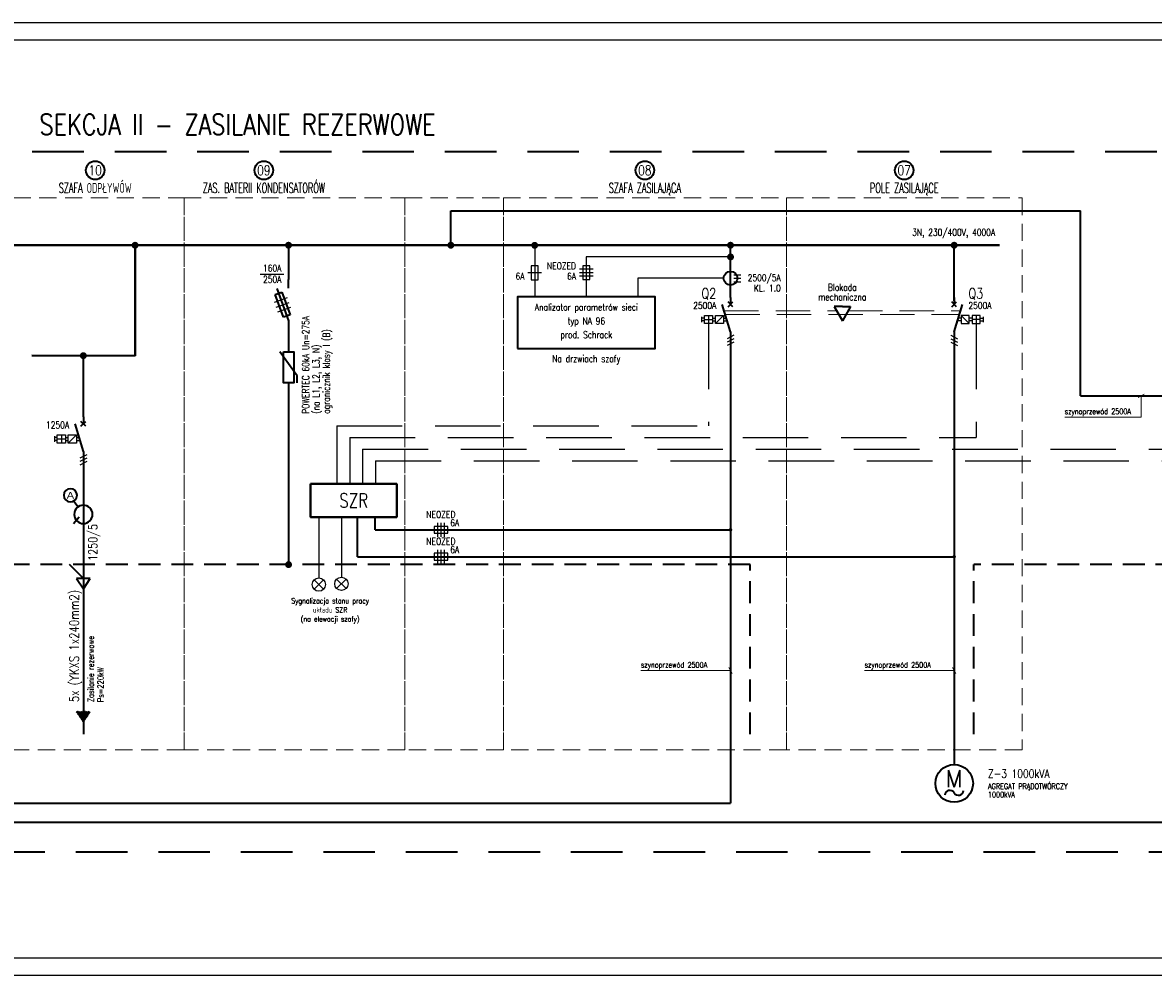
# Model space of a CAD drawing. Header units: millimetres. Extents: x -3526 to -1991, y 3916 to 4843.
# Tile 4 of 10: x -2946 to -2618, y 4245 to 4522. Entities that reach past the tile are written whole.
import ezdxf
from ezdxf.enums import TextEntityAlignment as Align

# ---------------------------------------------------------------- set-up
doc = ezdxf.new("R2010")
doc.units = ezdxf.units.MM
for name, pattern in [('DASHED', [0.75, 0.5, -0.25]), ('DASHED2', [9.525, 6.35, -3.175]), ('DASHEDX2', [1.5, 1, -0.5]), ('New Line201', [0.8, 0.5, -0.3])]:
    doc.linetypes.add(name, pattern=pattern)
for name, color, linetype, lineweight in [('_E_x_tabelka', 7, 'Continuous', 25), ('_ELTECH_ELE1', 1, 'Continuous', 35), ('_ELTECH_ELE2', 6, 'Continuous', 25), ('_ELTECH_ELE3', 40, 'Continuous', 40), ('_ELTECH_ELE4', 4, 'Continuous', 20)]:
    doc.layers.add(name, color=color, linetype=linetype, lineweight=lineweight)
doc.layers.add('ELE2', color=6, linetype='Continuous')
doc.styles.add('Arial', font='Arial', dxfattribs={"height": 1})
doc.styles.add('Romans', font='Romans.shx')
doc.styles.add('SIMPLEX', font='simplex.shx', dxfattribs={"width": 0.8, "height": 2})

# ---------------------------------------------------------------- blocks, each defined once
blk = doc.blocks.new('EL-WYLSE')
at = {"layer": '_ELTECH_ELE1', "color": 1}
for p, q in [((0, 0), (0, -2)), ((0, -10), (-2.4, -2)), ((-0.7, -2.7), (0.7, -1.3)), ((0.7, -2.7), (-0.7, -1.3)), ((0, -10), (0, -12)), ((0, -12), (0, -15))]:
    blk.add_line(p, q, dxfattribs=at)
at = {"layer": '_ELTECH_ELE2'}
for p, q in [((-8.4, -5.6), (-8.4, -7.2)), ((-7.6, -6), (-8.4, -6)), ((-7.6, -7.6), (-7.6, -5.2)), ((-7.6, -5.2), (-5.2, -5.2)), ((-7.6, -6.4), (-5.2, -6.4)), ((-6.4, -5.2), (-6.4, -7.6)), ((-5.2, -5.2), (-5.2, -7.6)), ((-5.2, -6), (-4.4, -6)), ((-4.4, -7.6), (-4.4, -5.2)), ((-2, -5.2), (-4.4, -7.6)), ((-4.4, -5.2), (-2, -5.2)), ((-2, -5.2), (-2, -7.6)), ((-2, -6), (-1.23, -5.99)), ((-7.6, -6.8), (-8.4, -6.8)), ((-5.2, -7.6), (-7.6, -7.6)), ((-5.2, -6.8), (-4.4, -6.8)), ((-2, -7.6), (-4.4, -7.6)), ((-2, -6.8), (-0.97, -6.81)), ((1, -11), (-1, -12)), ((1, -12), (-1, -13)), ((1, -13), (-1, -14))]:
    blk.add_line(p, q, dxfattribs=at)
at = {"layer": 'ELE2'}
blk.add_line((1, -11), (1, -11), dxfattribs=at)
blk = doc.blocks.new('PPP')
at = {"layer": '_ELTECH_ELE1'}
for p, q in [((1065.74, 1954.47), (1062.34, 1954.47)), ((1062.34, 1954.47), (1065.74, 1948.56)), ((1065.74, 1954.47), (1069.15, 1954.47)), ((1069.15, 1954.47), (1065.74, 1948.56))]:
    blk.add_line(p, q, dxfattribs=at)
blk = doc.blocks.new('silnik')
blk.add_circle((0, 0), 20)
for centre, start, end in [((-4.6, -12.9), 32.4712, 175.6013), ((4.6, -7.1), 212.4712, 355.6013)]:
    blk.add_arc(centre, 5.43, start, end)
at = {"style": 'SIMPLEX'}
blk.add_text('M', height=18, dxfattribs=at).set_placement((0, 5), align=Align.MIDDLE_CENTER)
blk = doc.blocks.new('OGRANICZNIK')
at = {"layer": '_ELTECH_ELE1'}
for p, q in [((2.5, 2), (-2.5, 9)), ((2.5, 0), (2.5, 2))]:
    blk.add_line(p, q, dxfattribs=at)
blk.add_lwpolyline([(-1.5, 9), (1.5, 9), (1.5, 0), (-1.5, 0)], close=True, dxfattribs=at)
blk = doc.blocks.new('EL-ROZB')
at = {"layer": '_ELTECH_ELE1'}
for p, q in [((0, -2.5), (0, 0)), ((-3.42, -2.6), (0, -12)), ((-3.85, -4.35), (-1.97, -3.67)), ((-1.45, -10.93), (-3.85, -4.35)), ((-1.97, -3.67), (0.43, -10.25)), ((0.43, -10.25), (-1.45, -10.93)), ((0, -12), (0, -15))]:
    blk.add_line(p, q, dxfattribs=at)
at = {"layer": 'ELE2'}
for p, q in [((-4.1, -6.58), (-0.34, -5.21)), ((-3.59, -7.99), (0.17, -6.62)), ((-3.08, -9.4), (0.68, -8.03))]:
    blk.add_line(p, q, dxfattribs=at)

msp = doc.modelspace()

# ---------------------------------------------------------------- hatches: boundary and pattern name
at = {"layer": '_ELTECH_ELE1'}
h = msp.add_hatch(dxfattribs=at)
h.set_pattern_fill('ANSI38', color=256, angle=360, style=0)
h.set_pattern_definition([(45, (-2999.72803, 4099.52003), (-0.08838835, 0.08838835), []), (135, (-2999.72803, 4099.52003), (-0.26516504, 0.08838835), [0.3125, -0.1875])])
h.paths.add_polyline_path([(-2926.73, 4322.04), (-2930.73, 4322.04), (-2928.73, 4319.04)])

# ---------------------------------------------------------------- linework, layer by layer
at = {"layer": '_E_x_tabelka'}
for points in [[(-3525.84, 4522.38), (-1990.91, 4522.38), (-1990.91, 4245.38), (-3525.84, 4245.38)], [(-3510.84, 4517.38), (-1995.91, 4517.38), (-1995.91, 4250.38), (-3510.84, 4250.38)]]:
    msp.add_lwpolyline(points, close=True, dxfattribs=at)
at = {"layer": '_ELTECH_ELE1'}
for p, q in [((-2821.87, 4457.66), (-2821.87, 4467.7)), ((-2821.87, 4467.7), (-2638.78, 4467.7)), ((-2638.78, 4413.84), (-2638.78, 4467.7)), ((-2869.06, 4457.66), (-2869.06, 4447.66)), ((-2740.53, 4442.48), (-2740.53, 4457.66)), ((-2675.49, 4441.48), (-2675.49, 4457.66)), ((-2869.06, 4432.66), (-2869.06, 4426.66)), ((-2740.53, 4427.48), (-2740.53, 4295.43)), ((-2675.49, 4427.48), (-2675.49, 4306.67)), ((-2928.73, 4407.74), (-2928.73, 4425.55)), ((-2638.78, 4413.84), (-2574.42, 4413.83)), ((-2928.73, 4392.74), (-2928.73, 4315.5)), ((-2849.05, 4367.11), (-2849.05, 4378.62)), ((-2843.85, 4374.92), (-2843.85, 4378.62)), ((-2843.85, 4374.92), (-2740.53, 4374.92)), ((-2849.05, 4367.11), (-2675.49, 4367.11)), ((-3183.69, 4295.43), (-2740.53, 4295.43)), ((-2553.24, 4289.87), (-3183.69, 4289.87))]:
    msp.add_line(p, q, dxfattribs=at)
at = {"layer": '_ELTECH_ELE1', "linetype": 'DASHED2', "ltscale": 10}
for p, q in [((-2869.06, 4417.66), (-2869.06, 4364.8)), ((-2928.73, 4360.8), (-2932.73, 4364.8))]:
    msp.add_line(p, q, dxfattribs=at)
at = {"layer": '_ELTECH_ELE1', "linetype": 'DASHED2'}
for p, q in [((-2734.86, 4364.8), (-3122.13, 4364.8)), ((-2734.86, 4315.51), (-2734.86, 4364.8)), ((-2220.04, 4364.8), (-2669.82, 4364.8)), ((-2669.82, 4315.51), (-2669.82, 4364.8))]:
    msp.add_line(p, q, dxfattribs=at)
at = {"layer": '_ELTECH_ELE1'}
for points, const_width in [([(-2914.2, 4457.66, 1), (-2913.2, 4457.66, 1)], 1), ([(-2869.56, 4457.66, 1), (-2868.56, 4457.66, 1)], 1), ([(-2822.37, 4457.66, 1), (-2821.37, 4457.66, 1)], 1), ([(-2797.97, 4457.64, 1), (-2796.97, 4457.64, 1)], 1), ([(-2741.03, 4457.66, 1), (-2740.03, 4457.66, 1)], 1), ([(-2675.99, 4457.66, 1), (-2674.99, 4457.66, 1)], 1), ([(-2741.03, 4454.25, 1), (-2740.03, 4454.25, 1)], 1), ([(-2929.23, 4425.55, 1), (-2928.23, 4425.55, 1)], 1), ([(-2740.78, 4374.92, 1), (-2740.28, 4374.92, 1)], 0.5), ([(-2675.74, 4367.11, 1), (-2675.24, 4367.11, 1)], 0.5), ([(-2869.56, 4364.8, 1), (-2868.56, 4364.8, 1)], 1)]:
    msp.add_lwpolyline(points, format="xyb", close=True, dxfattribs=dict(at, const_width=const_width))
msp.add_lwpolyline([(-2802.45, 4427.66), (-2762.45, 4427.66), (-2762.45, 4442.66), (-2802.45, 4442.66)], close=True, dxfattribs=at)
at = {"layer": '_ELTECH_ELE1', "linetype": 'DASHED2', "ltscale": 10}
msp.add_lwpolyline([(-2928.73, 4357.8), (-2926.73, 4360.8), (-2930.73, 4360.8)], close=True, dxfattribs=at)
at = {"layer": '_ELTECH_ELE1'}
for centre, radius in [((-2925.29, 4479.45), 2.69), ((-2876.25, 4479.45), 2.69), ((-2765.44, 4479.45), 2.69), ((-2690.02, 4479.45), 2.69), ((-2740.53, 4448.06), 2)]:
    msp.add_circle(centre, radius, dxfattribs=at)
for centre, major_axis in [((-2932.5, 4384.96), (0, 1.92)), ((-2928.73, 4379.42), (0, 2.67))]:
    msp.add_ellipse(centre, major_axis=major_axis, ratio=1, start_param=0, end_param=6.28318, dxfattribs=at)
for points in [[(-2931.53, 4383.3), (-2931.53, 4383.3), (-2930.27, 4381.59), (-2930.27, 4381.59)], [(-2929.94, 4378.59), (-2929.94, 4378.59), (-2931.56, 4376.62), (-2931.56, 4376.62)]]:
    msp.add_open_spline(points, degree=3, dxfattribs=at)
at = {"layer": '_ELTECH_ELE2'}
for p, q in [((-2797.47, 4457.64), (-2797.47, 4442.64)), ((-2782.47, 4454.25), (-2782.47, 4442.66)), ((-2740.53, 4454.25), (-2782.47, 4454.25)), ((-2877.35, 4449.26), (-2870.46, 4449.26)), ((-2795.47, 4449.64), (-2799.47, 4449.64)), ((-2796.47, 4451.64), (-2798.47, 4451.64)), ((-2798.47, 4451.64), (-2798.47, 4447.64)), ((-2796.47, 4447.64), (-2796.47, 4451.64)), ((-2780.47, 4450.66), (-2784.47, 4450.66)), ((-2780.47, 4449.66), (-2784.47, 4449.66)), ((-2781.47, 4451.66), (-2783.47, 4451.66)), ((-2783.47, 4451.66), (-2783.47, 4447.66)), ((-2781.47, 4447.66), (-2781.47, 4451.66)), ((-2798.47, 4447.64), (-2796.47, 4447.64)), ((-2780.47, 4448.66), (-2784.47, 4448.66)), ((-2783.47, 4447.66), (-2781.47, 4447.66)), ((-2767.47, 4448.06), (-2767.47, 4442.66)), ((-2742.53, 4448.06), (-2767.47, 4448.06)), ((-2739.53, 4449.06), (-2737.53, 4449.06)), ((-2739.53, 4448.06), (-2737.53, 4448.06)), ((-2739.53, 4447.06), (-2737.53, 4447.06)), ((-2860.25, 4378.62), (-2860.25, 4360.96)), ((-2853.7, 4378.83), (-2853.7, 4361.16)), ((-2825.76, 4376.92), (-2825.76, 4372.92)), ((-2824.76, 4376.92), (-2824.76, 4372.92)), ((-2823.76, 4376.92), (-2823.76, 4372.92)), ((-2826.76, 4375.92), (-2826.76, 4373.92)), ((-2822.76, 4375.92), (-2826.76, 4375.92)), ((-2826.76, 4373.92), (-2822.76, 4373.92)), ((-2822.76, 4373.92), (-2822.76, 4375.92)), ((-2826.76, 4368.11), (-2826.76, 4366.11)), ((-2822.76, 4368.11), (-2826.76, 4368.11)), ((-2825.76, 4369.11), (-2825.76, 4365.11)), ((-2824.76, 4369.11), (-2824.76, 4365.11)), ((-2823.76, 4369.11), (-2823.76, 4365.11)), ((-2822.76, 4366.11), (-2822.76, 4368.11)), ((-2826.76, 4366.11), (-2822.76, 4366.11)), ((-2852.33, 4360.6), (-2855.07, 4357.85)), ((-2855.07, 4360.6), (-2852.33, 4357.85)), ((-2858.88, 4360.39), (-2861.62, 4357.65)), ((-2861.62, 4360.39), (-2858.88, 4357.65))]:
    msp.add_line(p, q, dxfattribs=at)
at = {"layer": '_ELTECH_ELE2', "linetype": 'DASHED2', "ltscale": 3}
for p, q in [((-2746.93, 4434.88), (-2746.93, 4405.13)), ((-2669.09, 4434.88), (-2669.09, 4401.73)), ((-2855.04, 4405.13), (-2855.04, 4388.26)), ((-2855.04, 4405.13), (-2746.93, 4405.13)), ((-2851.27, 4401.73), (-2669.09, 4401.73)), ((-2851.27, 4401.73), (-2851.27, 4388.26)), ((-2847.51, 4398.34), (-2847.51, 4388.26)), ((-2847.51, 4398.34), (-2580.82, 4398.34)), ((-2843.74, 4394.94), (-2843.74, 4388.26)), ((-2843.74, 4394.94), (-2546.84, 4394.94))]:
    msp.add_line(p, q, dxfattribs=at)
at = {"layer": '_ELTECH_ELE2'}
for centre in [(-2860.25, 4359.02), (-2853.7, 4359.22)]:
    msp.add_circle(centre, 1.94, dxfattribs=at)
at = {"layer": '_ELTECH_ELE3'}
for p, q in [((-2662.29, 4457.66), (-3130.26, 4457.66)), ((-2913.7, 4457.66), (-2913.7, 4425.55)), ((-2943.76, 4425.56), (-2913.7, 4425.55))]:
    msp.add_line(p, q, dxfattribs=at)
at = {"layer": '_ELTECH_ELE3', "linetype": 'New Line201', "lineweight": 35, "ltscale": 30}
msp.add_lwpolyline([(-3495.6, 4484.89), (-2171.93, 4484.89), (-2171.93, 4281.17), (-3495.6, 4281.17)], close=True, dxfattribs=at)
at = {"layer": '_ELTECH_ELE3'}
msp.add_lwpolyline([(-2862.66, 4388.26), (-2837.58, 4388.26), (-2837.58, 4378.62), (-2862.66, 4378.62)], close=True, dxfattribs=at)
at = {"layer": '_ELTECH_ELE4', "linetype": 'DASHEDX2', "ltscale": 10}
for p, q in [((-2742.35, 4438.55), (-2709.67, 4438.55)), ((-2742.05, 4437.55), (-2673.97, 4437.55)), ((-2706.35, 4438.55), (-2673.67, 4438.55))]:
    msp.add_line(p, q, dxfattribs=at)
at = {"layer": '_ELTECH_ELE4'}
for p, q in [((-2621.99, 4413.35), (-2620.24, 4414.32)), ((-2621.12, 4413.84), (-2621.12, 4407.72)), ((-2643.35, 4407.72), (-2621.12, 4407.72)), ((-2741.02, 4334.91), (-2740.05, 4333.16)), ((-2675.98, 4334.91), (-2675.01, 4333.16)), ((-2766.6, 4334.04), (-2746.65, 4334.04)), ((-2740.53, 4334.04), (-2746.65, 4334.04)), ((-2701.56, 4334.04), (-2681.61, 4334.04)), ((-2675.49, 4334.04), (-2681.61, 4334.04))]:
    msp.add_line(p, q, dxfattribs=at)
at = {"layer": '_ELTECH_ELE4', "linetype": 'DASHED', "ltscale": 10}
for points in [[(-2949.04, 4471.41), (-2899.46, 4471.41), (-2899.46, 4310.95), (-2949.04, 4310.95)], [(-2899.46, 4471.42), (-2835.24, 4471.42), (-2835.24, 4310.95), (-2899.46, 4310.95)], [(-2835.24, 4471.42), (-2806.59, 4471.42), (-2806.59, 4310.95), (-2835.24, 4310.95)], [(-2806.59, 4471.42), (-2724.28, 4471.42), (-2724.28, 4310.95), (-2806.59, 4310.95)], [(-2724.28, 4471.42), (-2655.75, 4471.42), (-2655.75, 4310.95), (-2724.28, 4310.95)]]:
    msp.add_lwpolyline(points, close=True, dxfattribs=at)

# ---------------------------------------------------------------- block references
at = {"layer": '_ELTECH_ELE1'}
for name, p in [('EL-ROZB', (-2869.06, 4447.66)), ('EL-WYLSE', (-2740.53, 4442.48)), ('OGRANICZNIK', (-2869.06, 4417.66)), ('EL-WYLSE', (-2928.73, 4407.74))]:
    msp.add_blockref(name, p, dxfattribs=at)
for name, p, xscale, yscale, zscale in [('PPP', (-3454.03, 3071.68), 0.7000000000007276, 0.7000000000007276, 0.7000000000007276), ('silnik', (-2675.49, 4301.19), 0.2737799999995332, 0.2737799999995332, 0.2737799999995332)]:
    msp.add_blockref(name, p, dxfattribs=dict(at, xscale=xscale, yscale=yscale, zscale=zscale))
at = {"layer": '_ELTECH_ELE2', "linetype": 'DASHED2', "ltscale": 3, "xscale": -1}
msp.add_blockref('EL-WYLSE', (-2675.49, 4442.48), dxfattribs=at)

# ---------------------------------------------------------------- texts
at = {"layer": '_ELTECH_ELE1', "style": 'SIMPLEX'}
for s, height, width, p in [('SEKCJA II - ZASILANIE REZERWOWE', 6, 0.8, (-2883.92, 4492.74)), ('10', 2.875, 0.8, (-2925.29, 4479.45)), ('09', 2.875, 0.8, (-2876.25, 4479.45)), ('08', 2.875, 0.8, (-2765.44, 4479.45)), ('07', 2.875, 0.8, (-2690.02, 4479.45)), ('SZAFA ODPŁYWÓW', 2.8747, 0.6, (-2925.29, 4474.33)), ('ZAS. BATERII KONDENSATORÓW', 2.8747, 0.6, (-2876.25, 4474.33)), ('SZAFA ZASILAJĄCA', 2.8747, 0.6, (-2765.44, 4474.33)), ('POLE ZASILAJĄCE', 2.8747, 0.6, (-2690.02, 4474.33))]:
    msp.add_text(s, height=height, dxfattribs=dict(at, width=width)).set_placement(p, align=Align.MIDDLE_CENTER)
at = {"layer": '_ELTECH_ELE1', "style": 'SIMPLEX', "width": 0.8}
for s, height, p in [('3N, 230/400V, 4000A', 2, (-2663.57, 4460.41)), ('KL. 1.0', 2, (-2725.93, 4444.19)), ('Q2', 3, (-2744.67, 4442.14))]:
    msp.add_text(s, height=height, dxfattribs=at).set_placement(p, align=Align.RIGHT)
at = {"layer": '_ELTECH_ELE1', "width": 0.8}
for s, height, style, p in [('Q3', 3, 'SIMPLEX', (-2671.35, 4442.14)), ('Z-3 1000kVA', 2.43, 'Romans', (-2665.65, 4302.81))]:
    msp.add_text(s, height=height, dxfattribs=dict(at, style=style)).set_placement(p)
at = {"layer": '_ELTECH_ELE2', "style": 'SIMPLEX', "width": 0.8}
for s, p in [('NEOZED', (-2785.47, 4450.66)), ('6A', (-2800.45, 4447.66)), ('6A', (-2785.45, 4447.66)), ('2500/5A', (-2725.93, 4447.19)), ('2500A', (-2744.67, 4439.14)), ('1250A', (-2932.87, 4404.39))]:
    msp.add_text(s, height=2, dxfattribs=at).set_placement(p, align=Align.RIGHT)
at = {"layer": '_ELTECH_ELE2', "width": 0.8}
for s, style, p in [('160A', 'SIMPLEX', (-2873.8, 4449.99)), ('250A', 'SIMPLEX', (-2873.8, 4446.73)), ('Blokada', 'Romans', (-2708.01, 4444.42)), ('mechaniczna', 'Romans', (-2708.01, 4441.58)), ('Analizator parametrów sieci', 'SIMPLEX', (-2782.45, 4438.66)), ('typ NA 96', 'SIMPLEX', (-2782.45, 4434.66)), ('prod. Schrack', 'SIMPLEX', (-2782.45, 4430.66)), ('Na drzwiach szafy', 'SIMPLEX', (-2782.47, 4423.66)), ('NEOZED', 'SIMPLEX', (-2824.76, 4378.39)), ('6A', 'SIMPLEX', (-2820.73, 4375.95)), ('NEOZED', 'SIMPLEX', (-2824.76, 4370.58)), ('6A', 'SIMPLEX', (-2820.73, 4368.14))]:
    msp.add_text(s, height=2, dxfattribs=dict(at, style=style)).set_placement(p, align=Align.CENTER)
at = {"layer": '_ELTECH_ELE2', "style": 'SIMPLEX', "width": 0.8}
for s, height, p in [('2500A', 2, (-2671.35, 4439.14)), ('szynoprzewód 2500A', 1.62, (-2643.35, 4408.53)), ('szynoprzewód 2500A', 1.62, (-2766.6, 4334.85)), ('szynoprzewód 2500A', 1.62, (-2701.56, 4334.85)), ('AGREGAT PRĄDOTWÓRCZY', 1.62, (-2665.65, 4299.57)), ('1000kVA', 1.62, (-2665.65, 4297.14))]:
    msp.add_text(s, height=height, dxfattribs=at).set_placement(p)
for s, height, p in [('POWERTEC 60kA Un=275A', 2, (-2863.06, 4408.66)), ('ogranicznik klasy I (B)', 2, (-2857.06, 4408.66)), ('(na L1, L2, L3, N)', 2, (-2860.06, 4408.66)), ('5x (YKXS 1x240mm2)', 2.7, (-2930.06, 4324.8)), ('Zasilanie rezerwowe', 1.8, (-2925.68, 4324.8)), ('Ps=220kW', 1.8, (-2922.85, 4324.79))]:
    msp.add_text(s, height=height, rotation=90, dxfattribs=at).set_placement(p)
at = {"layer": '_ELTECH_ELE2', "style": 'Arial', "oblique": 0, "width": 1.2}
msp.add_text('A', height=1.9, dxfattribs=at).set_placement((-2932.5, 4384.96), align=Align.MIDDLE_CENTER)
at = {"layer": '_ELTECH_ELE2', "style": 'SIMPLEX', "width": 0.8}
msp.add_text('1250/5', height=2.56, rotation=90, dxfattribs=at).set_placement((-2924.67, 4371.23), align=Align.CENTER)
at = {"layer": '_ELTECH_ELE3', "style": 'SIMPLEX', "width": 0.8}
msp.add_text('SZR', height=4, dxfattribs=at).set_placement((-2850.12, 4383.44), align=Align.MIDDLE_CENTER)
at = {"layer": '_ELTECH_ELE4', "style": 'Romans', "width": 0.8}
for s, p in [('Sygnalizacja stanu pracy', (-2856.97, 4354.28)), ('układu SZR', (-2856.97, 4351.63)), ('(na elewacji szafy)', (-2856.97, 4348.98))]:
    msp.add_text(s, height=1.5, dxfattribs=at).set_placement(p, align=Align.MIDDLE_CENTER)

doc.saveas('drawing.dxf')
